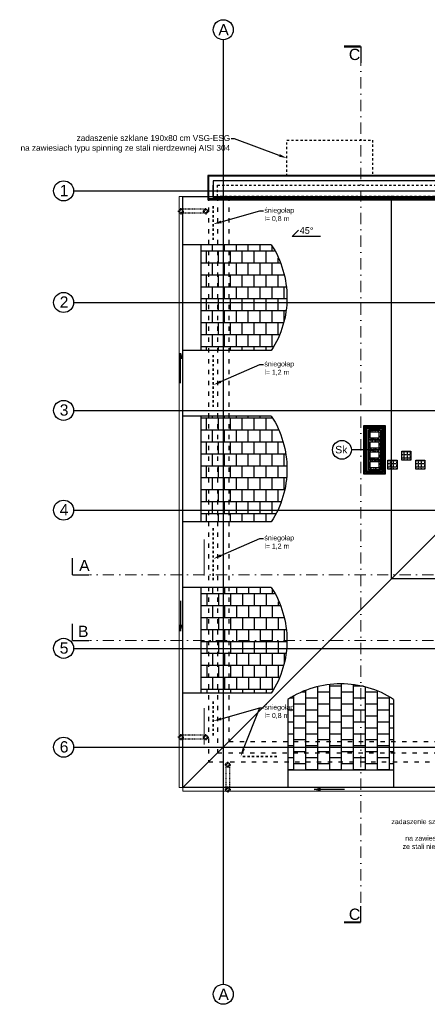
# Model space of a CAD drawing. Header units: millimetres. Extents: x -7023 to 53801, y 9849 to 33561.
# Tile 178 of 256: x 18165 to 19068, y 17827 to 20008. Entities that reach past the tile are written whole.
import ezdxf

# ---------------------------------------------------------------- set-up
doc = ezdxf.new("R2010")
doc.units = ezdxf.units.MM
for name, pattern in [('0.5_0.5', [1, 0.5, -0.5]), ('218-500', [1, 0.5, -0.5]), ('ACAD_ISO03W100', [30, 12, -18]), ('Dash 1_5', [3, 1.5, -1.5]), ('DASHDOT', [1, 0.5, -0.25, 0, -0.25])]:
    doc.linetypes.add(name, pattern=pattern)
doc.layers.add('.IE_podklad', color=252, linetype='Continuous')
doc.styles.add('Arial', font='arial.ttf', dxfattribs={"height": 125})
doc.styles.add('MtX_ISOCPEUR', font='txt')
doc.styles.add('Opisowy', font='arial.ttf')
doc.styles.get("Standard").update_dxf_attribs({"font": 'arial.ttf'})
doc.linetypes.add('ZIGZAG', pattern='A,0.00254,-5.08,[131,ltypeshp.shx,S=5.08,R=0,X=-5.08,Y=0],-10.16,[131,ltypeshp.shx,S=5.08,R=180,X=5.08,Y=0],-5.08', length=20.32254)

msp = doc.modelspace()

# ---------------------------------------------------------------- hatches: boundary and pattern name
at = {"layer": '.IE_podklad'}
h = msp.add_hatch(color=256, dxfattribs=at)
h.dxf.hatch_style = 1
h.paths.add_polyline_path([(18521.2, 19257.2), (18519, 19257.2), (18521.2, 19269.7)])
h = msp.add_hatch(color=256, dxfattribs=at)
h.dxf.hatch_style = 1
h.paths.add_polyline_path([(18523.6, 19257.2), (18521.2, 19257.2), (18521.2, 19269.7)])
h = msp.add_hatch(dxfattribs=at)
h.set_pattern_fill('AR-SAND', color=256, scale=0.1)
h.set_pattern_definition([(37.5, (2150.0965, 29908.909), (-0.1600031, 4.8941324), [0, -3.8608, 0, -4.318, 0, -4.1275]), (7.5, (2150.0965, 29908.909), (4.4952328, 7.168251), [0, -2.0828, 0, -3.4798, 0, -1.3335]), (327.5, (2146.9723, 29908.909), (7.9099237, 0.01437185), [0, -1.27, 0, -4.572, 0, -5.969]), (317.5, (2146.972, 29908.909), (7.6355645, 2.2292932), [0, -0.635, 0, -2.9972, 0, -3.429])])
h.paths.add_polyline_path([(18964.1, 19099.2), (18937.1, 19099.2), (18937.1, 19077.2), (18964.1, 19077.2)])
h.paths.add_polyline_path([(18960.1, 19095.2), (18960.1, 19081.2), (18941.1, 19081.2), (18941.1, 19095.2)], flags=16)
h.paths.add_polyline_path([(18964.1, 19077.2), (18937.1, 19077.2), (18937.1, 19055.2), (18964.1, 19055.2)])
h.paths.add_polyline_path([(18960.1, 19073.2), (18960.1, 19059.2), (18941.1, 19059.2), (18941.1, 19073.2)], flags=16)
h = msp.add_hatch(dxfattribs=at)
h.set_pattern_fill('AR-SAND', color=256, scale=0.1)
h.set_pattern_definition([(37.5, (2150.0965, 29864.909), (-0.1600031, 4.8941324), [0, -3.8608, 0, -4.318, 0, -4.1275]), (7.5, (2150.0965, 29864.909), (4.4952328, 7.168251), [0, -2.0828, 0, -3.4798, 0, -1.3335]), (327.5, (2146.9723, 29864.909), (7.9099237, 0.01437185), [0, -1.27, 0, -4.572, 0, -5.969]), (317.5, (2146.972, 29864.909), (7.6355645, 2.2292932), [0, -0.635, 0, -2.9972, 0, -3.429])])
h.paths.add_polyline_path([(18964.1, 19055.2), (18937.1, 19055.2), (18937.1, 19033.2), (18964.1, 19033.2)])
h.paths.add_polyline_path([(18960.1, 19051.2), (18960.1, 19037.2), (18941.1, 19037.2), (18941.1, 19051.2)], flags=16)
h.paths.add_polyline_path([(18964.1, 19033.2), (18937.1, 19033.2), (18937.1, 19011.2), (18964.1, 19011.2)])
h.paths.add_polyline_path([(18960.1, 19029.2), (18960.1, 19015.2), (18941.1, 19015.2), (18941.1, 19029.2)], flags=16)
h = msp.add_hatch(color=256, dxfattribs=at)
h.dxf.hatch_style = 1
h.paths.add_polyline_path([(18521.2, 18666.1), (18519, 18666.1), (18521.2, 18653.6)])
h = msp.add_hatch(color=256, dxfattribs=at)
h.dxf.hatch_style = 1
h.paths.add_polyline_path([(18523.6, 18666.1), (18521.2, 18666.1), (18521.2, 18653.6)])
h = msp.add_hatch(color=256, dxfattribs=at)
h.dxf.hatch_style = 1
h.paths.add_polyline_path([(18829.6, 18305.7), (18829.6, 18303.4), (18817.1, 18303.4)])
h = msp.add_hatch(color=256, dxfattribs=at)
h.dxf.hatch_style = 1
h.paths.add_polyline_path([(18829.6, 18303.4), (18829.6, 18301.2), (18817.1, 18303.4)])

# ---------------------------------------------------------------- linework, layer by layer
at = {"layer": '.IE_podklad', "ltscale": 25}
for p, q in [((18615.6, 19964), (18615.6, 17871.9)), ((18286.1, 19628.7), (21585.1, 19628.7)), ((18286.1, 19381.7), (21585.1, 19381.7)), ((18286.1, 19142.7), (21268.7, 19142.7)), ((18286.1, 18921.7), (21585.1, 18921.7)), ((18281.6, 18778.7), (18281.6, 18815.7)), ((18281.6, 18632.8), (18281.6, 18669.9)), ((18286.1, 18615.7), (21585.1, 18615.7)), ((18286.1, 18396.7), (21585.1, 18396.7))]:
    msp.add_line(p, q, dxfattribs=at)
at = {"layer": '.IE_podklad', "linetype": 'ByBlock', "lineweight": -2}
for p, q in [((18640.8, 19743.8), (18632.8, 19743.8)), ((18696.8, 19584.6), (18704.8, 19584.6)), ((18696.8, 19244.4), (18704.8, 19244.4)), ((18696.8, 18859.3), (18704.8, 18859.3)), ((18696.8, 18484.2), (18704.8, 18484.2))]:
    msp.add_line(p, q, dxfattribs=at)
at = {"layer": '.IE_podklad', "linetype": '0.5_0.5', "ltscale": 10}
for p, q in [((18756.6, 19661.2), (18756.6, 19741.2)), ((18756.6, 19741.2), (18946.6, 19741.2)), ((18946.6, 19741.2), (18946.6, 19661.2)), ((18946.6, 19661.2), (18756.6, 19661.2)), ((18603.1, 19616.2), (18603.1, 19641.2)), ((18603.1, 19641.2), (19374.1, 19641.2)), ((19374.1, 19616.2), (18603.1, 19616.2))]:
    msp.add_line(p, q, dxfattribs=at)
at = {"layer": '.IE_podklad'}
for p, q in [((19396.1, 19662.7), (18581.6, 19662.7)), ((18581.6, 19662.7), (18581.6, 19616.2)), ((19394.1, 19661.2), (18583.1, 19661.2)), ((18583.1, 19661.2), (18583.1, 19616.2)), ((18581.6, 19641.2), (18581.6, 19609.2)), ((18583.1, 19611.2), (18583.1, 19641.2)), ((18526, 18307.2), (18526, 19616.2)), ((18526, 19616.2), (19451, 19616.2)), ((18581.6, 19609.2), (19396.1, 19609.2)), ((19394.1, 19611.2), (18583.1, 19611.2)), ((18988.5, 18769.7), (18988.5, 19617.7)), ((18768.3, 19527.5), (18782.5, 19541.7)), ((18830.9, 19527.5), (18768.3, 19527.5)), ((18566.3, 19509), (18526, 19509)), ((18566.3, 19275.2), (18566.3, 19509)), ((18722, 19509), (18566.3, 19509)), ((18566.3, 19495.7), (18729.2, 19495.7)), ((18578.6, 19469.3), (18578.6, 19495.7)), ((18591.8, 19495.7), (18591.8, 19509)), ((18605, 19469.3), (18605, 19495.7)), ((18618.2, 19495.7), (18618.2, 19509)), ((18631.4, 19469.3), (18631.4, 19495.7)), ((18644.6, 19495.7), (18644.6, 19509)), ((18657.8, 19469.3), (18657.8, 19495.7)), ((18671, 19495.7), (18671, 19509)), ((18684.2, 19469.3), (18684.2, 19495.7)), ((18697.4, 19495.7), (18697.4, 19509)), ((18710.6, 19469.3), (18710.6, 19495.7)), ((18723.8, 19495.7), (18723.8, 19505.9)), ((18737, 19469.3), (18737, 19479.5)), ((18566.3, 19469.3), (18741.6, 19469.3)), ((18591.8, 19442.9), (18591.8, 19469.3)), ((18618.2, 19442.9), (18618.2, 19469.3)), ((18644.6, 19442.9), (18644.6, 19469.3)), ((18671, 19442.9), (18671, 19469.3)), ((18697.4, 19442.9), (18697.4, 19469.3)), ((18723.8, 19442.9), (18723.8, 19469.3)), ((18566.3, 19442.9), (18751.1, 19442.9)), ((18578.6, 19416.5), (18578.6, 19442.9)), ((18605, 19416.5), (18605, 19442.9)), ((18631.4, 19416.5), (18631.4, 19442.9)), ((18657.8, 19416.5), (18657.8, 19442.9)), ((18684.2, 19416.5), (18684.2, 19442.9)), ((18710.6, 19416.5), (18710.6, 19442.9)), ((18737, 19416.5), (18737, 19442.9)), ((18750.3, 19442.9), (18750.3, 19445.8)), ((18566.3, 19416.5), (18755.9, 19416.5)), ((18591.8, 19390.1), (18591.8, 19416.5)), ((18618.2, 19390.1), (18618.2, 19416.5)), ((18644.6, 19390.1), (18644.6, 19416.5)), ((18671, 19390.1), (18671, 19416.5)), ((18697.4, 19390.1), (18697.4, 19416.5)), ((18723.8, 19390.1), (18723.8, 19416.5)), ((18750.3, 19390.1), (18750.3, 19416.5)), ((18566.3, 19390.1), (18756.8, 19390.1)), ((18578.6, 19363.6), (18578.6, 19390.1)), ((18605, 19363.6), (18605, 19390.1)), ((18631.4, 19363.6), (18631.4, 19390.1)), ((18657.8, 19363.6), (18657.8, 19390.1)), ((18684.2, 19363.6), (18684.2, 19390.1)), ((18710.6, 19363.6), (18710.6, 19390.1)), ((18737, 19363.6), (18737, 19390.1)), ((18566.3, 19363.6), (18755.5, 19363.6)), ((18591.8, 19337.2), (18591.8, 19363.6)), ((18618.2, 19337.2), (18618.2, 19363.6)), ((18644.6, 19337.2), (18644.6, 19363.6)), ((18671, 19337.2), (18671, 19363.6)), ((18697.4, 19337.2), (18697.4, 19363.6)), ((18723.8, 19337.2), (18723.8, 19363.6)), ((18750.3, 19338.4), (18750.3, 19363.6)), ((18566.3, 19337.2), (18749.9, 19337.2)), ((18578.6, 19310.8), (18578.6, 19337.2)), ((18605, 19310.8), (18605, 19337.2)), ((18631.4, 19310.8), (18631.4, 19337.2)), ((18657.8, 19310.8), (18657.8, 19337.2)), ((18684.2, 19310.8), (18684.2, 19337.2)), ((18710.6, 19310.8), (18710.6, 19337.2)), ((18737, 19310.8), (18737, 19337.2)), ((18566.3, 19310.8), (18739.8, 19310.8)), ((18591.8, 19284.4), (18591.8, 19310.8)), ((18618.2, 19284.4), (18618.2, 19310.8)), ((18644.6, 19284.4), (18644.6, 19310.8)), ((18671, 19284.4), (18671, 19310.8)), ((18697.4, 19284.4), (18697.4, 19310.8)), ((18723.8, 19284.4), (18723.8, 19310.8)), ((18566.3, 19284.4), (18727.1, 19284.4)), ((18578.6, 19275.2), (18578.6, 19284.4)), ((18605, 19275.2), (18605, 19284.4)), ((18631.4, 19275.2), (18631.4, 19284.4)), ((18657.8, 19275.2), (18657.8, 19284.4)), ((18684.2, 19275.2), (18684.2, 19284.4)), ((18710.6, 19275.2), (18710.6, 19284.4)), ((18566.3, 19275.2), (18526, 19275.2)), ((18722, 19275.2), (18566.3, 19275.2)), ((19451, 19232.2), (18988.5, 18769.7)), ((18566.3, 19129.6), (18526, 19129.6)), ((18566.3, 18895.7), (18566.3, 19129.6)), ((18722, 19129.6), (18566.3, 19129.6)), ((18566.3, 19125.9), (18724.1, 19125.9)), ((18578.6, 19099.5), (18578.6, 19125.9)), ((18591.8, 19125.9), (18591.8, 19129.6)), ((18605, 19099.5), (18605, 19125.9)), ((18618.2, 19125.9), (18618.2, 19129.6)), ((18631.4, 19099.5), (18631.4, 19125.9)), ((18644.6, 19125.9), (18644.6, 19129.6)), ((18657.8, 19099.5), (18657.8, 19125.9)), ((18671, 19125.9), (18671, 19129.6)), ((18684.2, 19099.5), (18684.2, 19125.9)), ((18697.4, 19125.9), (18697.4, 19129.6)), ((18710.6, 19099.5), (18710.6, 19125.9)), ((18723.8, 19125.9), (18723.8, 19126.4)), ((18927.1, 19109.2), (18974.1, 19109.2)), ((18927.1, 19001.2), (18927.1, 19109.2)), ((18929.1, 19107.2), (18972.1, 19107.2)), ((18929.1, 19003.2), (18929.1, 19107.2)), ((18934.1, 19102.2), (18967.1, 19102.2)), ((18934.1, 19008.2), (18934.1, 19102.2)), ((18967.1, 19102.2), (18967.1, 19008.2)), ((18972.1, 19107.2), (18972.1, 19003.2)), ((18974.1, 19109.2), (18974.1, 19001.2)), ((18566.3, 19099.5), (18737.3, 19099.5)), ((18591.8, 19073.1), (18591.8, 19099.5)), ((18618.2, 19073.1), (18618.2, 19099.5)), ((18644.6, 19073.1), (18644.6, 19099.5)), ((18671, 19073.1), (18671, 19099.5)), ((18697.4, 19073.1), (18697.4, 19099.5)), ((18723.8, 19073.1), (18723.8, 19099.5)), ((18737, 19099.5), (18737, 19100.1)), ((18964.1, 19099.2), (18937.1, 19099.2)), ((18937.1, 19099.2), (18937.1, 19011.2)), ((18937.1, 19099.2), (18964.1, 19099.2)), ((18937.1, 19011.2), (18937.1, 19099.2)), ((18964.1, 19099.2), (18964.1, 19011.2)), ((18566.3, 19073.1), (18748.1, 19073.1)), ((18578.6, 19046.6), (18578.6, 19073.1)), ((18605, 19046.6), (18605, 19073.1)), ((18631.4, 19046.6), (18631.4, 19073.1)), ((18657.8, 19046.6), (18657.8, 19073.1)), ((18684.2, 19046.6), (18684.2, 19073.1)), ((18710.6, 19046.6), (18710.6, 19073.1)), ((18737, 19046.6), (18737, 19073.1)), ((18566.3, 19046.6), (18754.7, 19046.6)), ((18591.8, 19020.2), (18591.8, 19046.6)), ((18618.2, 19020.2), (18618.2, 19046.6)), ((18644.6, 19020.2), (18644.6, 19046.6)), ((18671, 19020.2), (18671, 19046.6)), ((18697.4, 19020.2), (18697.4, 19046.6)), ((18723.8, 19020.2), (18723.8, 19046.6)), ((18750.3, 19020.2), (18750.3, 19046.6)), ((18941.1, 19055.2), (18899.3, 19055.2)), ((19011.1, 19051.7), (19014.7, 19051.7)), ((19011.1, 19044.7), (19014.7, 19044.7)), ((19011.1, 19037.7), (19014.7, 19037.7)), ((19016.6, 19051.7), (19016.6, 19052.4)), ((19016.6, 19051.7), (19021.7, 19051.7)), ((19016.6, 19044.7), (19016.6, 19049.8)), ((19016.6, 19044.7), (19021.7, 19044.7)), ((19016.6, 19037.7), (19016.6, 19042.8)), ((19016.6, 19037.7), (19021.7, 19037.7)), ((19016.6, 19032.4), (19016.6, 19035.8)), ((19023.6, 19051.7), (19023.6, 19052.4)), ((19023.6, 19051.7), (19028.7, 19051.7)), ((19023.6, 19044.7), (19023.6, 19049.8)), ((19023.6, 19044.7), (19028.7, 19044.7)), ((19023.6, 19037.7), (19023.6, 19042.8)), ((19023.6, 19037.7), (19028.7, 19037.7)), ((19023.6, 19032.4), (19023.6, 19035.8)), ((19030.6, 19051.7), (19030.6, 19052.4)), ((19030.6, 19051.7), (19031.1, 19051.7)), ((19030.6, 19044.7), (19030.6, 19049.8)), ((19030.6, 19044.7), (19031.1, 19044.7)), ((19030.6, 19037.7), (19030.6, 19042.8)), ((19030.6, 19037.7), (19031.1, 19037.7)), ((19030.6, 19032.4), (19030.6, 19035.8)), ((18566.3, 19020.2), (18756.7, 19020.2)), ((18578.6, 18993.8), (18578.6, 19020.2)), ((18605, 18993.8), (18605, 19020.2)), ((18631.4, 18993.8), (18631.4, 19020.2)), ((18657.8, 18993.8), (18657.8, 19020.2)), ((18684.2, 18993.8), (18684.2, 19020.2)), ((18710.6, 18993.8), (18710.6, 19020.2)), ((18737, 18993.8), (18737, 19020.2)), ((18980.6, 19031.7), (18984.2, 19031.7)), ((18980.6, 19024.7), (18984.2, 19024.7)), ((18980.6, 19017.7), (18984.2, 19017.7)), ((18986.1, 19031.7), (18986.1, 19032.4)), ((18986.1, 19031.7), (18991.2, 19031.7)), ((18986.1, 19024.7), (18986.1, 19029.8)), ((18986.1, 19024.7), (18991.2, 19024.7)), ((18986.1, 19017.7), (18986.1, 19022.8)), ((18986.1, 19017.7), (18991.2, 19017.7)), ((18986.1, 19012.4), (18986.1, 19015.8)), ((18993.1, 19031.7), (18993.1, 19032.4)), ((18993.1, 19031.7), (18998.2, 19031.7)), ((18993.1, 19024.7), (18993.1, 19029.8)), ((18993.1, 19024.7), (18998.2, 19024.7)), ((18993.1, 19017.7), (18993.1, 19022.8)), ((18993.1, 19017.7), (18998.2, 19017.7)), ((18993.1, 19012.4), (18993.1, 19015.8)), ((19000.1, 19031.7), (19000.1, 19032.4)), ((19000.1, 19031.7), (19000.6, 19031.7)), ((19000.1, 19024.7), (19000.1, 19029.8)), ((19000.1, 19024.7), (19000.6, 19024.7)), ((19000.1, 19017.7), (19000.1, 19022.8)), ((19000.1, 19017.7), (19000.6, 19017.7)), ((19000.1, 19012.4), (19000.1, 19015.8)), ((19042.5, 19031.7), (19046.1, 19031.7)), ((19042.5, 19024.7), (19046.1, 19024.7)), ((19042.5, 19017.7), (19046.1, 19017.7)), ((19048, 19031.7), (19048, 19032.4)), ((19048, 19031.7), (19053.1, 19031.7)), ((19048, 19024.7), (19048, 19029.8)), ((19048, 19024.7), (19053.1, 19024.7)), ((19048, 19017.7), (19048, 19022.8)), ((19048, 19017.7), (19053.1, 19017.7)), ((19048, 19012.4), (19048, 19015.8)), ((19055, 19031.7), (19055, 19032.4)), ((19055, 19031.7), (19060.1, 19031.7)), ((19055, 19024.7), (19055, 19029.8)), ((19055, 19024.7), (19060.1, 19024.7)), ((19055, 19017.7), (19055, 19022.8)), ((19055, 19017.7), (19060.1, 19017.7)), ((19055, 19012.4), (19055, 19015.8)), ((19062, 19031.7), (19062, 19032.4)), ((19062, 19031.7), (19062.5, 19031.7)), ((19062, 19024.7), (19062, 19029.8)), ((19062, 19024.7), (19062.5, 19024.7)), ((19062, 19017.7), (19062, 19022.8)), ((19062, 19017.7), (19062.5, 19017.7)), ((19062, 19012.4), (19062, 19015.8)), ((18566.3, 18993.8), (18756.3, 18993.8)), ((18591.8, 18967.4), (18591.8, 18993.8)), ((18618.2, 18967.4), (18618.2, 18993.8)), ((18644.6, 18967.4), (18644.6, 18993.8)), ((18671, 18967.4), (18671, 18993.8)), ((18697.4, 18967.4), (18697.4, 18993.8)), ((18723.8, 18967.4), (18723.8, 18993.8)), ((18750.3, 18967.4), (18750.3, 18993.8)), ((18974.1, 19001.2), (18927.1, 19001.2)), ((18972.1, 19003.2), (18929.1, 19003.2)), ((18967.1, 19008.2), (18934.1, 19008.2)), ((18937.1, 19011.2), (18964.1, 19011.2)), ((18964.1, 19011.2), (18937.1, 19011.2)), ((18566.3, 18967.4), (18752.5, 18967.4)), ((18578.6, 18941), (18578.6, 18967.4)), ((18605, 18941), (18605, 18967.4)), ((18631.4, 18941), (18631.4, 18967.4)), ((18657.8, 18941), (18657.8, 18967.4)), ((18684.2, 18941), (18684.2, 18967.4)), ((18710.6, 18941), (18710.6, 18967.4)), ((18737, 18941), (18737, 18967.4)), ((18566.3, 18941), (18743.9, 18941)), ((18591.8, 18914.6), (18591.8, 18941)), ((18618.2, 18914.6), (18618.2, 18941)), ((18644.6, 18914.6), (18644.6, 18941)), ((18671, 18914.6), (18671, 18941)), ((18697.4, 18914.6), (18697.4, 18941)), ((18723.8, 18914.6), (18723.8, 18941)), ((18566.3, 18914.6), (18731.9, 18914.6)), ((18578.6, 18895.7), (18578.6, 18914.6)), ((18605, 18895.7), (18605, 18914.6)), ((18631.4, 18895.7), (18631.4, 18914.6)), ((18657.8, 18895.7), (18657.8, 18914.6)), ((18684.2, 18895.7), (18684.2, 18914.6)), ((18710.6, 18895.7), (18710.6, 18914.6)), ((18566.3, 18895.7), (18526, 18895.7)), ((18722, 18895.7), (18566.3, 18895.7)), ((18988.5, 18769.7), (18526, 18307.2)), ((20016.5, 18769.7), (18988.5, 18769.7)), ((18566.3, 18750.1), (18527, 18750.1)), ((18566.3, 18516.3), (18566.3, 18750.1)), ((18722, 18750.1), (18566.3, 18750.1)), ((18566.3, 18736.9), (18566.3, 18750.1)), ((18566.3, 18736.9), (18729.2, 18736.9)), ((18579.6, 18710.5), (18579.6, 18736.9)), ((18592.8, 18736.9), (18592.8, 18750.1)), ((18606, 18710.5), (18606, 18736.9)), ((18619.2, 18736.9), (18619.2, 18750.1)), ((18632.4, 18710.5), (18632.4, 18736.9)), ((18645.6, 18736.9), (18645.6, 18750.1)), ((18658.8, 18710.5), (18658.8, 18736.9)), ((18672, 18736.9), (18672, 18750.1)), ((18685.2, 18710.5), (18685.2, 18736.9)), ((18698.4, 18736.9), (18698.4, 18750.1)), ((18711.6, 18710.5), (18711.6, 18736.9)), ((18724.8, 18736.9), (18724.8, 18745.2)), ((18566.3, 18710.5), (18741.6, 18710.5)), ((18566.3, 18684), (18566.3, 18710.5)), ((18592.8, 18684), (18592.8, 18710.5)), ((18619.2, 18684), (18619.2, 18710.5)), ((18645.6, 18684), (18645.6, 18710.5)), ((18672, 18684), (18672, 18710.5)), ((18698.4, 18684), (18698.4, 18710.5)), ((18724.8, 18684), (18724.8, 18710.5)), ((18738, 18710.5), (18738, 18718.5)), ((18566.3, 18684), (18751.1, 18684)), ((18579.6, 18657.6), (18579.6, 18684)), ((18606, 18657.6), (18606, 18684)), ((18632.4, 18657.6), (18632.4, 18684)), ((18658.8, 18657.6), (18658.8, 18684)), ((18685.2, 18657.6), (18685.2, 18684)), ((18711.6, 18657.6), (18711.6, 18684)), ((18738, 18657.6), (18738, 18684)), ((18566.3, 18657.6), (18755.9, 18657.6)), ((18566.3, 18631.2), (18566.3, 18657.6)), ((18592.8, 18631.2), (18592.8, 18657.6)), ((18619.2, 18631.2), (18619.2, 18657.6)), ((18645.6, 18631.2), (18645.6, 18657.6)), ((18672, 18631.2), (18672, 18657.6)), ((18698.4, 18631.2), (18698.4, 18657.6)), ((18724.8, 18631.2), (18724.8, 18657.6)), ((18751.3, 18631.2), (18751.3, 18657.6)), ((18566.3, 18631.2), (18756.8, 18631.2)), ((18579.6, 18604.8), (18579.6, 18631.2)), ((18606, 18604.8), (18606, 18631.2)), ((18632.4, 18604.8), (18632.4, 18631.2)), ((18658.8, 18604.8), (18658.8, 18631.2)), ((18685.2, 18604.8), (18685.2, 18631.2)), ((18711.6, 18604.8), (18711.6, 18631.2)), ((18738, 18604.8), (18738, 18631.2)), ((18566.3, 18604.8), (18755.5, 18604.8)), ((18566.3, 18578.4), (18566.3, 18604.8)), ((18592.8, 18578.4), (18592.8, 18604.8)), ((18619.2, 18578.4), (18619.2, 18604.8)), ((18645.6, 18578.4), (18645.6, 18604.8)), ((18672, 18578.4), (18672, 18604.8)), ((18698.4, 18578.4), (18698.4, 18604.8)), ((18724.8, 18578.4), (18724.8, 18604.8)), ((18751.3, 18583), (18751.3, 18604.8)), ((18566.3, 18578.4), (18749.9, 18578.4)), ((18579.6, 18552), (18579.6, 18578.4)), ((18606, 18552), (18606, 18578.4)), ((18632.4, 18552), (18632.4, 18578.4)), ((18658.8, 18552), (18658.8, 18578.4)), ((18685.2, 18552), (18685.2, 18578.4)), ((18711.6, 18552), (18711.6, 18578.4)), ((18738, 18552), (18738, 18578.4)), ((18566.3, 18552), (18739.8, 18552)), ((18566.3, 18525.5), (18566.3, 18552)), ((18592.8, 18525.5), (18592.8, 18552)), ((18619.2, 18525.5), (18619.2, 18552)), ((18645.6, 18525.5), (18645.6, 18552)), ((18672, 18525.5), (18672, 18552)), ((18698.4, 18525.5), (18698.4, 18552)), ((18724.8, 18525.5), (18724.8, 18552)), ((18851.5, 18346.7), (18851.5, 18536.3)), ((18877.9, 18346.7), (18877.9, 18537.2)), ((18904.3, 18346.7), (18904.3, 18535.9)), ((18566.3, 18516.3), (18527, 18516.3)), ((18566.3, 18525.5), (18727.1, 18525.5)), ((18722, 18516.3), (18566.3, 18516.3)), ((18579.6, 18516.3), (18579.6, 18525.5)), ((18606, 18516.3), (18606, 18525.5)), ((18632.4, 18516.3), (18632.4, 18525.5)), ((18658.8, 18516.3), (18658.8, 18525.5)), ((18685.2, 18516.3), (18685.2, 18525.5)), ((18711.6, 18516.3), (18711.6, 18525.5)), ((18798.7, 18518.4), (18790.6, 18518.4)), ((18798.7, 18346.7), (18798.7, 18522)), ((18825.1, 18346.7), (18825.1, 18531.5)), ((18851.5, 18518.4), (18825.1, 18518.4)), ((18877.9, 18531.6), (18851.5, 18531.6)), ((18904.3, 18518.4), (18877.9, 18518.4)), ((18926.1, 18531.6), (18904.3, 18531.6)), ((18930.7, 18346.7), (18930.7, 18530.3)), ((18957.2, 18518.4), (18930.7, 18518.4)), ((18957.2, 18346.7), (18957.2, 18520.2)), ((18759, 18502.4), (18759, 18346.7)), ((18772.2, 18505.2), (18763.9, 18505.2)), ((18772.2, 18346.7), (18772.2, 18509.6)), ((18798.7, 18492), (18772.2, 18492)), ((18825.1, 18505.2), (18798.7, 18505.2)), ((18851.5, 18492), (18825.1, 18492)), ((18877.9, 18505.2), (18851.5, 18505.2)), ((18904.3, 18492), (18877.9, 18492)), ((18930.7, 18505.2), (18904.3, 18505.2)), ((18957.2, 18492), (18930.7, 18492)), ((18983.6, 18505.2), (18957.2, 18505.2)), ((18983.6, 18346.7), (18983.6, 18507.4)), ((18992.8, 18492), (18983.6, 18492)), ((18992.8, 18502.4), (18992.8, 18346.7)), ((18772.2, 18478.8), (18759, 18478.8)), ((18825.1, 18478.8), (18798.7, 18478.8)), ((18877.9, 18478.8), (18851.5, 18478.8)), ((18930.7, 18478.8), (18904.3, 18478.8)), ((18983.6, 18478.8), (18957.2, 18478.8)), ((18772.2, 18452.4), (18759, 18452.4)), ((18798.7, 18465.6), (18772.2, 18465.6)), ((18825.1, 18452.4), (18798.7, 18452.4)), ((18851.5, 18465.6), (18825.1, 18465.6)), ((18877.9, 18452.4), (18851.5, 18452.4)), ((18904.3, 18465.6), (18877.9, 18465.6)), ((18930.7, 18452.4), (18904.3, 18452.4)), ((18957.2, 18465.6), (18930.7, 18465.6)), ((18983.6, 18452.4), (18957.2, 18452.4)), ((18992.8, 18465.6), (18983.6, 18465.6)), ((18772.2, 18426), (18759, 18426)), ((18798.7, 18439.2), (18772.2, 18439.2)), ((18825.1, 18426), (18798.7, 18426)), ((18851.5, 18439.2), (18825.1, 18439.2)), ((18877.9, 18426), (18851.5, 18426)), ((18904.3, 18439.2), (18877.9, 18439.2)), ((18930.7, 18426), (18904.3, 18426)), ((18957.2, 18439.2), (18930.7, 18439.2)), ((18983.6, 18426), (18957.2, 18426)), ((18992.8, 18439.2), (18983.6, 18439.2)), ((18798.7, 18412.8), (18772.2, 18412.8)), ((18851.5, 18412.8), (18825.1, 18412.8)), ((18904.3, 18412.8), (18877.9, 18412.8)), ((18957.2, 18412.8), (18930.7, 18412.8)), ((18992.8, 18412.8), (18983.6, 18412.8)), ((18772.2, 18399.6), (18759, 18399.6)), ((18798.7, 18386.4), (18772.2, 18386.4)), ((18825.1, 18399.6), (18798.7, 18399.6)), ((18851.5, 18386.4), (18825.1, 18386.4)), ((18877.9, 18399.6), (18851.5, 18399.6)), ((18904.3, 18386.4), (18877.9, 18386.4)), ((18930.7, 18399.6), (18904.3, 18399.6)), ((18957.2, 18386.4), (18930.7, 18386.4)), ((18983.6, 18399.6), (18957.2, 18399.6)), ((18992.8, 18386.4), (18983.6, 18386.4)), ((18772.2, 18373.1), (18759, 18373.1)), ((18798.7, 18359.9), (18772.2, 18359.9)), ((18825.1, 18373.1), (18798.7, 18373.1)), ((18851.5, 18359.9), (18825.1, 18359.9)), ((18877.9, 18373.1), (18851.5, 18373.1)), ((18904.3, 18359.9), (18877.9, 18359.9)), ((18930.7, 18373.1), (18904.3, 18373.1)), ((18957.2, 18359.9), (18930.7, 18359.9)), ((18983.6, 18373.1), (18957.2, 18373.1)), ((18992.8, 18359.9), (18983.6, 18359.9)), ((18759, 18346.7), (18992.8, 18346.7)), ((18759, 18346.7), (18759, 18307.2)), ((18772.2, 18346.7), (18759, 18346.7)), ((18825.1, 18346.7), (18798.7, 18346.7)), ((18877.9, 18346.7), (18851.5, 18346.7)), ((18930.7, 18346.7), (18904.3, 18346.7)), ((18983.6, 18346.7), (18957.2, 18346.7)), ((18992.8, 18346.7), (18992.8, 18307.2)), ((20015, 18307.2), (18526, 18307.2))]:
    msp.add_line(p, q, dxfattribs=at)
at = {"layer": '.IE_podklad', "linetype": 'ZIGZAG'}
for p, q in [((19384.1, 19650.9), (18593.1, 19651.2)), ((18593.1, 19651.2), (18593.1, 19616.2))]:
    msp.add_line(p, q, dxfattribs=at)
at = {"layer": '.IE_podklad', "linetype": 'ZIGZAG', "ltscale": 0.2}
for p, q in [((18593.1, 19613.8), (18593.1, 19641.2)), ((19384.1, 19614.1), (18593.1, 19613.8)), ((18931.6, 19104.7), (18969.6, 19104.7)), ((18931.6, 19005.7), (18931.6, 19104.7)), ((18969.6, 19104.7), (18969.6, 19005.7)), ((18969.6, 19005.7), (18931.6, 19005.7))]:
    msp.add_line(p, q, dxfattribs=at)
at = {"layer": '.IE_podklad', "lineweight": 13}
for p, q in [((18526, 19616.2), (18518, 19616.2)), ((18518, 19616.2), (18518, 18307.2)), ((18573.1, 18856.6), (18573.1, 18776.7)), ((18573.1, 18482.9), (18573.1, 18403)), ((18518, 18307.2), (18526, 18307.2)), ((18526, 18307.2), (18526, 18299.2)), ((18526, 18299.2), (20015, 18299.2))]:
    msp.add_line(p, q, dxfattribs=at)
at = {"layer": '.IE_podklad', "linetype": 'ACAD_ISO03W100', "ltscale": 0.8}
for p, q in [((18583.1, 19616.2), (18583.1, 18364.2)), ((18603.1, 19616.2), (18603.1, 18384.2)), ((18628, 19616.2), (18628, 18409.2)), ((18628, 18409.2), (20015, 18409.2)), ((18603.1, 18384.2), (20015, 18384.2)), ((18583.1, 18364.2), (20015, 18364.2))]:
    msp.add_line(p, q, dxfattribs=at)
at = {"layer": '.IE_podklad', "linetype": 'Continuous'}
for p, q in [((18520.1, 19583.4), (18515.1, 19583.4)), ((18521.8, 19585.1), (18521.8, 19590.2)), ((18521.8, 19581.8), (18521.8, 19576.7)), ((18523.5, 19583.4), (18528.5, 19583.4)), ((18575.1, 19583.4), (18570, 19583.4)), ((18576.8, 19585.1), (18576.8, 19590.2)), ((18576.8, 19581.8), (18576.8, 19576.7)), ((18578.4, 19583.4), (18583.5, 19583.4)), ((18521.8, 18420.4), (18521.8, 18425.5)), ((18576.8, 18420.4), (18576.8, 18425.5)), ((18520.1, 18418.8), (18515.1, 18418.8)), ((18521.8, 18417.1), (18521.8, 18412)), ((18523.5, 18418.8), (18528.5, 18418.8)), ((18575.1, 18418.8), (18570, 18418.8)), ((18576.8, 18417.1), (18576.8, 18412)), ((18578.4, 18418.8), (18583.5, 18418.8)), ((18625.6, 18359.7), (18625.6, 18364.7)), ((18623.9, 18358), (18618.9, 18358)), ((18625.6, 18356.3), (18625.6, 18351.3)), ((18627.3, 18358), (18632.3, 18358)), ((18623.9, 18303), (18618.9, 18303)), ((18625.6, 18304.7), (18625.6, 18309.7)), ((18625.6, 18301.3), (18625.6, 18296.3)), ((18627.3, 18303), (18632.3, 18303))]:
    msp.add_line(p, q, dxfattribs=at)
at = {"layer": '.IE_podklad', "linetype": 'Dash 1_5', "ltscale": 0.9}
for p, q in [((18576.8, 19587.9), (18521.8, 19587.9)), ((18576.8, 19579.2), (18522.2, 19579.2)), ((18576.8, 18423.3), (18521.8, 18423.3)), ((18576.8, 18414.6), (18522.2, 18414.6)), ((18621.1, 18358), (18621.1, 18303)), ((18629.8, 18358), (18629.8, 18303.5))]:
    msp.add_line(p, q, dxfattribs=at)
at = {"layer": '.IE_podklad', "linetype": '218-500', "lineweight": 35, "ltscale": 10}
for p, q in [((18593.6, 19595.1), (18593.6, 19515.1)), ((18593.6, 19265.3), (18593.6, 19145.3)), ((18593.6, 18881.5), (18593.6, 18761.5)), ((18593.6, 18497.8), (18593.6, 18417.8)), ((18734.2, 18376.1), (18654.2, 18376.1))]:
    msp.add_line(p, q, dxfattribs=at)
at = {"layer": '.IE_podklad', "transparency": 33554687}
for p, q in [((19011.1, 19032.4), (19011.1, 19052.4)), ((19011.1, 19052.4), (19031.1, 19052.4)), ((19031.1, 19052.4), (19031.1, 19032.4)), ((18980.6, 19012.4), (18980.6, 19032.4)), ((18980.6, 19032.4), (19000.6, 19032.4)), ((19000.6, 19032.4), (19000.6, 19012.4)), ((19031.1, 19032.4), (19011.1, 19032.4)), ((19042.5, 19012.4), (19042.5, 19032.4)), ((19042.5, 19032.4), (19062.5, 19032.4)), ((19062.5, 19032.4), (19062.5, 19012.4)), ((19000.6, 19012.4), (18980.6, 19012.4)), ((19062.5, 19012.4), (19042.5, 19012.4))]:
    msp.add_line(p, q, dxfattribs=at)
at = {"layer": '.IE_podklad', "lineweight": 30, "ltscale": 25}
for p, q in [((18281.6, 18778.7), (18317.6, 18778.7)), ((18281.6, 18632.8), (18317.6, 18632.8))]:
    msp.add_line(p, q, dxfattribs=at)
at = {"layer": '.IE_podklad', "linetype": 'DASHDOT', "lineweight": 13, "ltscale": 50}
for p, q in [((18874.5, 18778.7), (18319.6, 18778.7)), ((20384.1, 18778.7), (18874.5, 18778.7)), ((18874.5, 18778.7), (18874.5, 18778.7)), ((18874.5, 18632.8), (18319.6, 18632.8)), ((20384.1, 18632.8), (18874.5, 18632.8)), ((18874.5, 18632.8), (18874.5, 18632.8))]:
    msp.add_line(p, q, dxfattribs=at)
at = {"layer": '.IE_podklad', "ltscale": 25, "const_width": 5}
for points in [[(18883, 19948.4), (18920.1, 19948.4)], [(18883, 18009), (18920.1, 18009)]]:
    msp.add_lwpolyline(points, dxfattribs=at)
at = {"layer": '.IE_podklad', "lineweight": 30, "ltscale": 25}
for points in [[(18920.1, 19948.4), (18920.1, 19912.5)], [(18920.1, 18009), (18920.1, 18045)]]:
    msp.add_lwpolyline(points, dxfattribs=at)
at = {"layer": '.IE_podklad', "linetype": 'DASHDOT', "lineweight": 13, "ltscale": 50}
msp.add_lwpolyline([(18920.1, 19930.5), (18920.1, 18045)], dxfattribs=at)
at = {"layer": '.IE_podklad', "linetype": 'ByBlock', "lineweight": -2}
for points in [[(18739.7, 19707.4), (18640.8, 19743.8)], [(18610.9, 19560), (18696.8, 19584.6)], [(18610.1, 19206.3), (18696.8, 19244.4)], [(18610.1, 18821.2), (18696.8, 18859.3)], [(18610.9, 18459.6), (18696.8, 18484.2)], [(18660.8, 18392.9), (18696.8, 18484.2)], [(18660.8, 18392.9), (18696.8, 18484.2)]]:
    msp.add_lwpolyline(points, dxfattribs=at)
at = {"layer": '.IE_podklad'}
for points in [[(18521.2, 19202.7), (18521.2, 19269.7), (18523.6, 19257.2), (18519, 19257.2), (18521.2, 19269.7)], [(18521.2, 18720.7), (18521.2, 18653.6), (18523.6, 18666.1), (18519, 18666.1), (18521.2, 18653.6)], [(18884.2, 18303.4), (18817.1, 18303.4), (18829.6, 18305.7), (18829.6, 18301.2), (18817.1, 18303.4)]]:
    msp.add_lwpolyline(points, dxfattribs=at)
at = {"layer": '.IE_podklad', "ltscale": 0.3}
for points in [[(18937.1, 19077.2), (18937.1, 19099.2), (18964.1, 19099.2), (18964.1, 19077.2)], [(18941.1, 19081.2), (18941.1, 19095.2), (18960.1, 19095.2), (18960.1, 19081.2)], [(18937.1, 19055.2), (18937.1, 19077.2), (18964.1, 19077.2), (18964.1, 19055.2)], [(18941.1, 19059.2), (18941.1, 19073.2), (18960.1, 19073.2), (18960.1, 19059.2)], [(18937.1, 19033.2), (18937.1, 19055.2), (18964.1, 19055.2), (18964.1, 19033.2)], [(18941.1, 19037.2), (18941.1, 19051.2), (18960.1, 19051.2), (18960.1, 19037.2)], [(18937.1, 19011.2), (18937.1, 19033.2), (18964.1, 19033.2), (18964.1, 19011.2)], [(18941.1, 19015.2), (18941.1, 19029.2), (18960.1, 19029.2), (18960.1, 19015.2)]]:
    msp.add_lwpolyline(points, close=True, dxfattribs=at)
at = {"layer": '.IE_podklad', "linetype": 'Continuous'}
for centre, radius in [((18615.6, 19985.6), 22.2), ((18261.9, 19628.7), 22.2), ((18521.8, 19583.4), 4.5), ((18576.8, 19583.4), 4.5), ((18261.9, 19381.7), 22.2), ((18261.9, 19142.7), 22.2), ((18261.9, 18921.7), 22.2), ((18261.9, 18615.7), 22.2), ((18261.9, 18396.7), 22.2), ((18521.8, 18418.8), 4.5), ((18576.8, 18418.8), 4.5), ((18625.6, 18358), 4.5), ((18625.6, 18303), 4.5), ((18615.6, 17849.6), 22.2)]:
    msp.add_circle(centre, radius, dxfattribs=at)
at = {"layer": '.IE_podklad'}
msp.add_circle((18878.6, 19055.3), 20.8, dxfattribs=at)
for points, start_tangent, end_tangent in [([(18722, 19509), (18747.9, 19453.1), (18756.8, 19392.1), (18747.9, 19331.1), (18722, 19275.2)], (0.583316, -0.812245), (-0.555737, -0.831358)), ([(18722, 19129.6), (18747.9, 19073.6), (18756.8, 19012.6), (18747.9, 18951.7), (18722, 18895.7)], (0.583316, -0.812245), (-0.555737, -0.831358)), ([(18722, 18750.1), (18747.9, 18694.2), (18756.8, 18633.2), (18747.9, 18572.2), (18722, 18516.3)], (0.583316, -0.812245), (-0.555737, -0.831358)), ([(18992.8, 18502.4), (18936.9, 18528.3), (18875.9, 18537.2), (18814.9, 18528.3), (18759, 18502.4)], (-0.812245, 0.583316), (-0.831358, -0.555737))]:
    msp.add_spline(points, degree=3, dxfattribs=dict(at, start_tangent=start_tangent, end_tangent=end_tangent))
for points in [[(18740.7, 19710.2), (18756.6, 19701.2), (18738.6, 19704.6)], [(18611.8, 19557.1), (18593.6, 19555.1), (18610.1, 19562.9)], [(18611.3, 19203.5), (18593.6, 19199), (18608.9, 19209)], [(18611.3, 18818.4), (18593.6, 18813.9), (18608.9, 18823.9)], [(18611.8, 18456.7), (18593.6, 18454.7), (18610.1, 18462.5)], [(18663.6, 18391.8), (18654.2, 18376.1), (18658, 18394)], [(18663.6, 18391.8), (18654.2, 18376.1), (18658, 18394)]]:
    msp.add_solid(points, dxfattribs=at)

# ---------------------------------------------------------------- texts
at = {"layer": '.IE_podklad', "linetype": 'Continuous', "style": 'MtX_ISOCPEUR'}
msp.add_text('  45°', height=15, rotation=357.9244, dxfattribs=at).set_placement((18773.7, 19534.5))
at = {"layer": '.IE_podklad', "linetype": 'Continuous', "style": 'Opisowy'}
msp.add_text('Sk', height=16.64, dxfattribs=at).set_placement((18863.6, 19047.4))
at = {"layer": '.IE_podklad', "linetype": 'Continuous', "ltscale": 25, "style": 'Arial'}
for s, p in [('A', (18296.3, 18786.6)), ('B', (18293.7, 18640.8))]:
    msp.add_text(s, height=25, dxfattribs=at).set_placement(p)
at = {"layer": '.IE_podklad', "char_height": 25, "attachment_point": 1}
for s, insert, width in [('{\\fArial|b0|i0|c238|p34;A}', (18604.7, 19998.1), 492.116), ('1', (18253.2, 19642), 30.102), ('2', (18253.2, 19395), 30.102), ('3', (18253.2, 19156), 30.102), ('4', (18253.2, 18935), 30.102), ('5', (18253.2, 18629), 30.102), ('6', (18253.2, 18410), 30.102), ('{\\fArial|b0|i0|c238|p34;A}', (18604.7, 17862.1), 492.116)]:
    msp.add_mtext(s, dxfattribs=dict(at, insert=insert, width=width))
at = {"layer": '.IE_podklad', "ltscale": 25, "char_height": 25, "style": 'Arial'}
for insert, attachment_point in [((18893.9, 19943.5), 1), ((18893.9, 18014), 7)]:
    msp.add_mtext_dynamic_manual_height_columns('C', width=190.33, gutter_width=1, heights=[-25.9], dxfattribs=dict(at, insert=insert, attachment_point=attachment_point))
at = {"layer": '.IE_podklad'}
for s, insert, char_height, attachment_point in [('\\pxqr;zadaszenie szklane 190x80 cm VSG-ESG\\Pna zawiesiach typu spinning ze stali nierdzewnej AISI 304', (18630.8, 19752.2), 13, 3), ('\\pxql;śniegołap\\Pl= 0,8 m', (18706.8, 19591.2), 11, 1), ('\\pxql;śniegołap\\Pl= 1,2 m', (18706.8, 19251), 11, 1), ('\\pxql;śniegołap\\Pl= 1,2 m', (18706.8, 18865.9), 11, 1), ('\\pxql;śniegołap\\Pl= 0,8 m', (18706.8, 18490.8), 11, 1), ('\\pxqr;zadaszenie szklane 150x120 cm \\PVSG-ESG\\Pna zawiesiach typu spinning\\P ze stali nierdzewnej AISI 304', (19210.3, 18237.4), 11, 3)]:
    msp.add_mtext(s, dxfattribs=dict(at, insert=insert, char_height=char_height, attachment_point=attachment_point))

doc.saveas('drawing.dxf')
